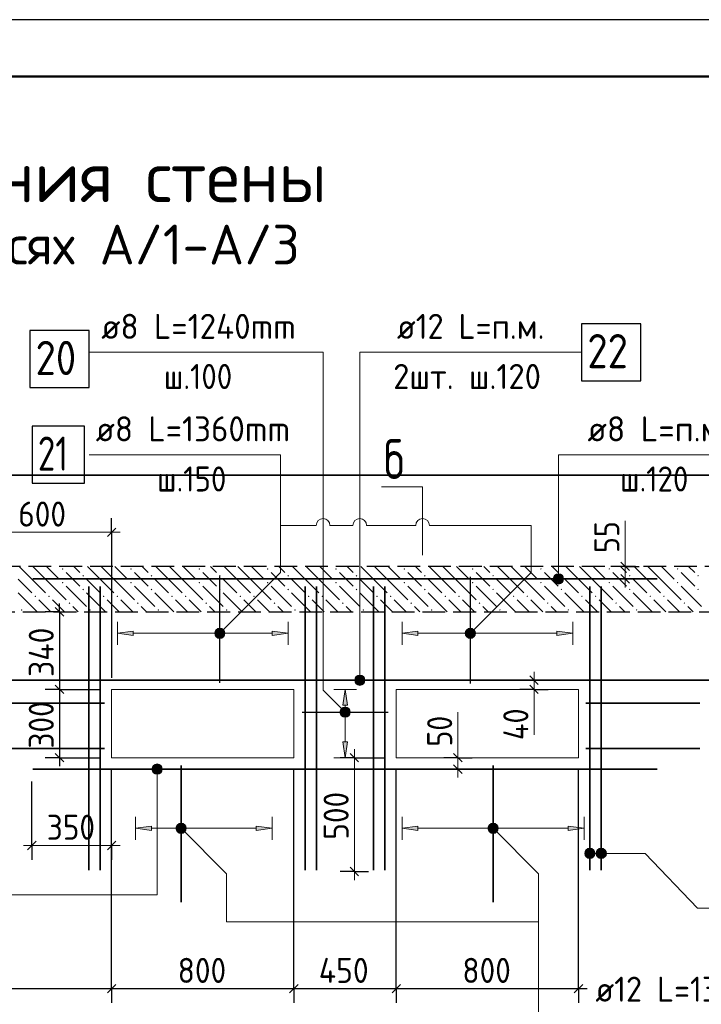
# Model space of a CAD drawing. Header units: millimetres. Extents: x 0 to 42000, y 0 to 29700.
# Tile 22 of 23: x 26374 to 32360, y 21055 to 29700. Entities that reach past the tile are written whole.
import ezdxf

# ---------------------------------------------------------------- set-up
doc = ezdxf.new("R2010")
doc.units = ezdxf.units.MM
doc.linetypes.add('______2', pattern=[270, 200, -70])
for name, color, linetype, lineweight in [('Standard', 7, 'Continuous', 25), ('ЖБ Перекрытие верхний уровень', 7, '______2', 25), ('Заголовок чертежа', 7, 'Continuous', 25), ('Позиционная метка линия выноска', 7, 'Continuous', 13), ('Сечения символ', 7, 'Continuous', 25), ('Стена обрамление Г-обр.', 7, 'Continuous', 35), ('Стена обрамление П-обр.', 7, 'Continuous', 35)]:
    doc.layers.add(name, color=color, linetype=linetype, lineweight=lineweight)
doc.layers.add('Размерная выноска', color=7, linetype='Continuous')
doc.layers.add('Стена ДОП арматура У', color=7, linetype='Continuous', lineweight=35, true_color=0x5a2814)
doc.layers.add('Стена Хомут', color=7, linetype='Continuous', lineweight=25, true_color=0x6e3c1e)
doc.styles.add('ISOCPEUR', font='txt')

msp = doc.modelspace()

# ---------------------------------------------------------------- hatches: boundary and pattern name
at = {"layer": 'ЖБ Перекрытие верхний уровень', "linetype": 'Continuous', "lineweight": 18, "transparency": 33554687}
for points in [[(26745, 24877.1), (26751.5, 24883.6), (26758, 24877.1), (26751.5, 24870.6)], [(26925, 24817.1), (26931.5, 24823.6), (26938, 24817.1), (26931.5, 24810.6)], [(27345, 24877.1), (27351.5, 24883.6), (27358, 24877.1), (27351.5, 24870.6)], [(27525, 24817.1), (27531.5, 24823.6), (27538, 24817.1), (27531.5, 24810.6)], [(27945, 24877.1), (27951.5, 24883.6), (27958, 24877.1), (27951.5, 24870.6)], [(28125, 24817.1), (28131.5, 24823.6), (28138, 24817.1), (28131.5, 24810.6)], [(28545, 24877.1), (28551.5, 24883.6), (28558, 24877.1), (28551.5, 24870.6)], [(28725, 24817.1), (28731.5, 24823.6), (28738, 24817.1), (28731.5, 24810.6)], [(29145, 24877.1), (29151.5, 24883.6), (29158, 24877.1), (29151.5, 24870.6)], [(29325, 24817.1), (29331.5, 24823.6), (29338, 24817.1), (29331.5, 24810.6)], [(29745, 24877.1), (29751.5, 24883.6), (29758, 24877.1), (29751.5, 24870.6)], [(29925, 24817.1), (29931.5, 24823.6), (29938, 24817.1), (29931.5, 24810.6)], [(30345, 24877.1), (30351.5, 24883.6), (30358, 24877.1), (30351.5, 24870.6)], [(30525, 24817.1), (30531.5, 24823.6), (30538, 24817.1), (30531.5, 24810.6)], [(30945, 24877.1), (30951.5, 24883.6), (30958, 24877.1), (30951.5, 24870.6)], [(31125, 24817.1), (31131.5, 24823.6), (31138, 24817.1), (31131.5, 24810.6)], [(31545, 24877.1), (31551.5, 24883.6), (31558, 24877.1), (31551.5, 24870.6)], [(31725, 24817.1), (31731.5, 24823.6), (31738, 24817.1), (31731.5, 24810.6)], [(32145, 24877.1), (32151.5, 24883.6), (32158, 24877.1), (32151.5, 24870.6)], [(32325, 24817.1), (32331.5, 24823.6), (32338, 24817.1), (32331.5, 24810.6)], [(26745, 24757.1), (26751.5, 24763.6), (26758, 24757.1), (26751.5, 24750.6)], [(27345, 24757.1), (27351.5, 24763.6), (27358, 24757.1), (27351.5, 24750.6)], [(27945, 24757.1), (27951.5, 24763.6), (27958, 24757.1), (27951.5, 24750.6)], [(28545, 24757.1), (28551.5, 24763.6), (28558, 24757.1), (28551.5, 24750.6)], [(29145, 24757.1), (29151.5, 24763.6), (29158, 24757.1), (29151.5, 24750.6)], [(29745, 24757.1), (29751.5, 24763.6), (29758, 24757.1), (29751.5, 24750.6)], [(30345, 24757.1), (30351.5, 24763.6), (30358, 24757.1), (30351.5, 24750.6)], [(30945, 24757.1), (30951.5, 24763.6), (30958, 24757.1), (30951.5, 24750.6)], [(31545, 24757.1), (31551.5, 24763.6), (31558, 24757.1), (31551.5, 24750.6)], [(32145, 24757.1), (32151.5, 24763.6), (32158, 24757.1), (32151.5, 24750.6)], [(26505, 24637.1), (26511.5, 24643.6), (26518, 24637.1), (26511.5, 24630.6)], [(26625, 24637.1), (26631.5, 24643.6), (26638, 24637.1), (26631.5, 24630.6)], [(26925, 24697.1), (26931.5, 24703.6), (26938, 24697.1), (26931.5, 24690.6)], [(27105, 24637.1), (27111.5, 24643.6), (27118, 24637.1), (27111.5, 24630.6)], [(27225, 24637.1), (27231.5, 24643.6), (27238, 24637.1), (27231.5, 24630.6)], [(27525, 24697.1), (27531.5, 24703.6), (27538, 24697.1), (27531.5, 24690.6)], [(27705, 24637.1), (27711.5, 24643.6), (27718, 24637.1), (27711.5, 24630.6)], [(27825, 24637.1), (27831.5, 24643.6), (27838, 24637.1), (27831.5, 24630.6)], [(28125, 24697.1), (28131.5, 24703.6), (28138, 24697.1), (28131.5, 24690.6)], [(28305, 24637.1), (28311.5, 24643.6), (28318, 24637.1), (28311.5, 24630.6)], [(28425, 24637.1), (28431.5, 24643.6), (28438, 24637.1), (28431.5, 24630.6)], [(28725, 24697.1), (28731.5, 24703.6), (28738, 24697.1), (28731.5, 24690.6)], [(28905, 24637.1), (28911.5, 24643.6), (28918, 24637.1), (28911.5, 24630.6)], [(29025, 24637.1), (29031.5, 24643.6), (29038, 24637.1), (29031.5, 24630.6)], [(29325, 24697.1), (29331.5, 24703.6), (29338, 24697.1), (29331.5, 24690.6)], [(29505, 24637.1), (29511.5, 24643.6), (29518, 24637.1), (29511.5, 24630.6)], [(29625, 24637.1), (29631.5, 24643.6), (29638, 24637.1), (29631.5, 24630.6)], [(29925, 24697.1), (29931.5, 24703.6), (29938, 24697.1), (29931.5, 24690.6)], [(30105, 24637.1), (30111.5, 24643.6), (30118, 24637.1), (30111.5, 24630.6)], [(30225, 24637.1), (30231.5, 24643.6), (30238, 24637.1), (30231.5, 24630.6)], [(30525, 24697.1), (30531.5, 24703.6), (30538, 24697.1), (30531.5, 24690.6)], [(30705, 24637.1), (30711.5, 24643.6), (30718, 24637.1), (30711.5, 24630.6)], [(30825, 24637.1), (30831.5, 24643.6), (30838, 24637.1), (30831.5, 24630.6)], [(31125, 24697.1), (31131.5, 24703.6), (31138, 24697.1), (31131.5, 24690.6)], [(31305, 24637.1), (31311.5, 24643.6), (31318, 24637.1), (31311.5, 24630.6)], [(31425, 24637.1), (31431.5, 24643.6), (31438, 24637.1), (31431.5, 24630.6)], [(31725, 24697.1), (31731.5, 24703.6), (31738, 24697.1), (31731.5, 24690.6)], [(31905, 24637.1), (31911.5, 24643.6), (31918, 24637.1), (31911.5, 24630.6)], [(32025, 24637.1), (32031.5, 24643.6), (32038, 24637.1), (32031.5, 24630.6)], [(32325, 24697.1), (32331.5, 24703.6), (32338, 24697.1), (32331.5, 24690.6)], [(26805, 24577.1), (26811.5, 24583.6), (26818, 24577.1), (26811.5, 24570.6)], [(27405, 24577.1), (27411.5, 24583.6), (27418, 24577.1), (27411.5, 24570.6)], [(28005, 24577.1), (28011.5, 24583.6), (28018, 24577.1), (28011.5, 24570.6)], [(28605, 24577.1), (28611.5, 24583.6), (28618, 24577.1), (28611.5, 24570.6)], [(29205, 24577.1), (29211.5, 24583.6), (29218, 24577.1), (29211.5, 24570.6)], [(29805, 24577.1), (29811.5, 24583.6), (29818, 24577.1), (29811.5, 24570.6)], [(30405, 24577.1), (30411.5, 24583.6), (30418, 24577.1), (30411.5, 24570.6)], [(31005, 24577.1), (31011.5, 24583.6), (31018, 24577.1), (31011.5, 24570.6)], [(31605, 24577.1), (31611.5, 24583.6), (31618, 24577.1), (31611.5, 24570.6)], [(32205, 24577.1), (32211.5, 24583.6), (32218, 24577.1), (32211.5, 24570.6)], [(26385, 24517.1), (26391.5, 24523.6), (26398, 24517.1), (26391.5, 24510.6)], [(26985, 24517.1), (26991.5, 24523.6), (26998, 24517.1), (26991.5, 24510.6)], [(27585, 24517.1), (27591.5, 24523.6), (27598, 24517.1), (27591.5, 24510.6)], [(28185, 24517.1), (28191.5, 24523.6), (28198, 24517.1), (28191.5, 24510.6)], [(28785, 24517.1), (28791.5, 24523.6), (28798, 24517.1), (28791.5, 24510.6)], [(29385, 24517.1), (29391.5, 24523.6), (29398, 24517.1), (29391.5, 24510.6)], [(29985, 24517.1), (29991.5, 24523.6), (29998, 24517.1), (29991.5, 24510.6)], [(30585, 24517.1), (30591.5, 24523.6), (30598, 24517.1), (30591.5, 24510.6)], [(31185, 24517.1), (31191.5, 24523.6), (31198, 24517.1), (31191.5, 24510.6)], [(31785, 24517.1), (31791.5, 24523.6), (31798, 24517.1), (31791.5, 24510.6)]]:
    msp.add_hatch(color=7, dxfattribs=at).paths.add_polyline_path(points, flags=16)
at = {"layer": 'Позиционная метка линия выноска', "linetype": 'Continuous', "lineweight": 13, "transparency": 33554687}
for points in [[(31143.9, 24812.5), (31066.5, 24812.5), (31060.2, 24790)], [(31143.9, 24812.5), (31060.2, 24790), (31150.2, 24790)], [(31127.7, 24828.7), (31082.7, 24828.7), (31066.5, 24812.5)], [(31127.7, 24828.7), (31066.5, 24812.5), (31143.9, 24812.5)], [(31082.7, 24828.7), (31127.7, 24828.7), (31105.2, 24835)], [(31150.2, 24790), (31060.2, 24790), (31066.5, 24767.5)], [(31150.2, 24790), (31066.5, 24767.5), (31143.9, 24767.5)], [(31143.9, 24767.5), (31066.5, 24767.5), (31082.7, 24751.3)], [(31143.9, 24767.5), (31082.7, 24751.3), (31127.7, 24751.3)], [(31127.7, 24751.3), (31082.7, 24751.3), (31105.2, 24745)], [(28163.2, 24280.2), (28099.5, 24343.8), (28088.1, 24323.4)], [(28163.2, 24280.2), (28088.1, 24323.4), (28142.8, 24268.7)], [(28142.8, 24268.7), (28088.1, 24323.4), (28088.1, 24300.5)], [(28142.8, 24268.7), (28088.1, 24300.5), (28119.9, 24268.7)], [(28119.9, 24268.7), (28088.1, 24300.5), (28099.5, 24280.2)], [(28174.6, 24300.5), (28119.9, 24355.3), (28099.5, 24343.8)], [(28174.6, 24300.5), (28099.5, 24343.8), (28163.2, 24280.2)], [(28174.6, 24323.4), (28142.8, 24355.3), (28119.9, 24355.3)], [(28174.6, 24323.4), (28119.9, 24355.3), (28174.6, 24300.5)], [(28142.8, 24355.3), (28174.6, 24323.4), (28163.2, 24343.8)], [(30363.2, 24280.2), (30299.5, 24343.8), (30288.1, 24323.4)], [(30363.2, 24280.2), (30288.1, 24323.4), (30342.8, 24268.7)], [(30342.8, 24268.7), (30288.1, 24323.4), (30288.1, 24300.5)], [(30342.8, 24268.7), (30288.1, 24300.5), (30319.9, 24268.7)], [(30319.9, 24268.7), (30288.1, 24300.5), (30299.5, 24280.2)], [(30374.6, 24300.5), (30319.9, 24355.3), (30299.5, 24343.8)], [(30374.6, 24300.5), (30299.5, 24343.8), (30363.2, 24280.2)], [(30374.6, 24323.4), (30342.8, 24355.3), (30319.9, 24355.3)], [(30374.6, 24323.4), (30319.9, 24355.3), (30374.6, 24300.5)], [(30342.8, 24355.3), (30374.6, 24323.4), (30363.2, 24343.8)], [(29399.5, 23922.5), (29322.1, 23922.5), (29315.8, 23900)], [(29399.5, 23922.5), (29315.8, 23900), (29405.8, 23900)], [(29405.8, 23900), (29315.8, 23900), (29322.1, 23877.5)], [(29383.3, 23938.7), (29338.3, 23938.7), (29322.1, 23922.5)], [(29383.3, 23938.7), (29322.1, 23922.5), (29399.5, 23922.5)], [(29405.8, 23900), (29322.1, 23877.5), (29399.5, 23877.5)], [(29399.5, 23877.5), (29322.1, 23877.5), (29338.3, 23861.3)], [(29338.3, 23938.7), (29383.3, 23938.7), (29360.8, 23945)], [(29399.5, 23877.5), (29338.3, 23861.3), (29383.3, 23861.3)], [(29383.3, 23861.3), (29338.3, 23861.3), (29360.8, 23855)], [(29188.1, 23631.5), (29219.9, 23663.3), (29199.5, 23651.8)], [(29219.9, 23663.3), (29188.1, 23631.5), (29188.1, 23608.5)], [(29219.9, 23663.3), (29188.1, 23608.5), (29242.8, 23663.3)], [(29242.8, 23663.3), (29188.1, 23608.5), (29199.5, 23588.2)], [(29242.8, 23663.3), (29199.5, 23588.2), (29263.2, 23651.8)], [(29263.2, 23651.8), (29199.5, 23588.2), (29219.9, 23576.7)], [(29263.2, 23651.8), (29219.9, 23576.7), (29274.6, 23631.5)], [(29274.6, 23631.5), (29219.9, 23576.7), (29242.8, 23576.7)], [(29274.6, 23631.5), (29242.8, 23576.7), (29274.6, 23608.5)], [(29274.6, 23608.5), (29242.8, 23576.7), (29263.2, 23588.2)], [(27535.5, 23120), (27625.5, 23120), (27619.2, 23142.5)], [(27535.5, 23120), (27619.2, 23142.5), (27541.8, 23142.5)], [(27541.8, 23097.5), (27625.5, 23120), (27535.5, 23120)], [(27541.8, 23142.5), (27619.2, 23142.5), (27603, 23158.7)], [(27541.8, 23142.5), (27603, 23158.7), (27558, 23158.7)], [(27541.8, 23097.5), (27619.2, 23097.5), (27625.5, 23120)], [(27558, 23081.3), (27619.2, 23097.5), (27541.8, 23097.5)], [(27558, 23158.7), (27603, 23158.7), (27580.5, 23165)], [(27558, 23081.3), (27603, 23081.3), (27619.2, 23097.5)], [(27603, 23081.3), (27558, 23081.3), (27580.5, 23075)], [(27759.6, 22568.2), (27802.8, 22643.3), (27748.1, 22588.5)], [(27748.1, 22588.5), (27802.8, 22643.3), (27779.9, 22643.3)], [(27748.1, 22588.5), (27779.9, 22643.3), (27748.1, 22611.5)], [(27748.1, 22611.5), (27779.9, 22643.3), (27759.6, 22631.8)], [(27759.6, 22568.2), (27823.2, 22631.8), (27802.8, 22643.3)], [(27779.9, 22556.7), (27823.2, 22631.8), (27759.6, 22568.2)], [(27779.9, 22556.7), (27834.6, 22611.5), (27823.2, 22631.8)], [(27802.8, 22556.7), (27834.6, 22611.5), (27779.9, 22556.7)], [(27802.8, 22556.7), (27834.6, 22588.5), (27834.6, 22611.5)], [(27834.6, 22588.5), (27802.8, 22556.7), (27823.2, 22568.2)], [(30499.5, 22568.2), (30542.8, 22643.3), (30488.1, 22588.5)], [(30488.1, 22588.5), (30542.8, 22643.3), (30519.9, 22643.3)], [(30488.1, 22588.5), (30519.9, 22643.3), (30488.1, 22611.5)], [(30488.1, 22611.5), (30519.9, 22643.3), (30499.5, 22631.8)], [(30499.5, 22568.2), (30563.2, 22631.8), (30542.8, 22643.3)], [(30519.9, 22556.7), (30563.2, 22631.8), (30499.5, 22568.2)], [(30519.9, 22556.7), (30574.6, 22611.5), (30563.2, 22631.8)], [(30542.8, 22556.7), (30574.6, 22611.5), (30519.9, 22556.7)], [(30542.8, 22556.7), (30574.6, 22588.5), (30574.6, 22611.5)], [(30574.6, 22588.5), (30542.8, 22556.7), (30563.2, 22568.2)], [(31342.7, 22357.5), (31342.7, 22402.5), (31336.4, 22380)], [(31358.9, 22341.3), (31358.9, 22418.7), (31342.7, 22402.5)], [(31358.9, 22341.3), (31342.7, 22402.5), (31342.7, 22357.5)], [(31381.4, 22335), (31381.4, 22425), (31358.9, 22418.7)], [(31381.4, 22335), (31358.9, 22418.7), (31358.9, 22341.3)], [(31403.9, 22341.3), (31403.9, 22418.7), (31381.4, 22425)], [(31403.9, 22341.3), (31381.4, 22425), (31381.4, 22335)], [(31420.1, 22357.5), (31420.1, 22402.5), (31403.9, 22418.7)], [(31420.1, 22357.5), (31403.9, 22418.7), (31403.9, 22341.3)], [(31420.1, 22402.5), (31420.1, 22357.5), (31426.4, 22380)], [(31442.7, 22357.5), (31442.7, 22402.5), (31436.4, 22380)], [(31458.9, 22341.3), (31458.9, 22418.7), (31442.7, 22402.5)], [(31458.9, 22341.3), (31442.7, 22402.5), (31442.7, 22357.5)], [(31481.4, 22335), (31481.4, 22425), (31458.9, 22418.7)], [(31481.4, 22335), (31458.9, 22418.7), (31458.9, 22341.3)], [(31503.9, 22341.3), (31503.9, 22418.7), (31481.4, 22425)], [(31503.9, 22341.3), (31481.4, 22425), (31481.4, 22335)], [(31520.1, 22357.5), (31520.1, 22402.5), (31503.9, 22418.7)], [(31520.1, 22357.5), (31503.9, 22418.7), (31503.9, 22341.3)], [(31520.1, 22402.5), (31520.1, 22357.5), (31526.4, 22380)]]:
    msp.add_hatch(color=7, dxfattribs=at).paths.add_polyline_path(points)
at = {"layer": 'Стена обрамление П-обр.', "linetype": 'Continuous', "lineweight": 13, "transparency": 33554687}
for points in [[(27531.4, 22580), (27391.4, 22600), (27531.4, 22620)], [(29871.4, 22580), (29731.4, 22600), (29871.4, 22620)]]:
    msp.add_hatch(color=7, dxfattribs=at).paths.add_polyline_path(points, flags=16)
for points in [[(28451.4, 22580), (28591.4, 22600), (28451.4, 22620)], [(31191.4, 22580), (31331.4, 22600), (31191.4, 22620)]]:
    msp.add_hatch(color=7, dxfattribs=at).paths.add_polyline_path(points)
at = {"layer": 'Стена Хомут', "linetype": 'Continuous', "lineweight": 13, "transparency": 33554687}
for points in [[(27371.4, 24292), (27231.4, 24312), (27371.4, 24332)], [(29871.4, 24292), (29731.4, 24312), (29871.4, 24332)], [(29251.4, 23360), (29231.4, 23220), (29211.4, 23360)]]:
    msp.add_hatch(color=7, dxfattribs=at).paths.add_polyline_path(points, flags=16)
for points in [[(28591.4, 24292), (28731.4, 24312), (28591.4, 24332)], [(31091.4, 24292), (31231.4, 24312), (31091.4, 24332)], [(29251.4, 23680), (29231.4, 23820), (29211.4, 23680)]]:
    msp.add_hatch(color=7, dxfattribs=at).paths.add_polyline_path(points)

# ---------------------------------------------------------------- linework, layer by layer
at = {"layer": 'Standard', "color": 7, "linetype": 'Continuous', "lineweight": -3, "transparency": 33554687}
for p, q in [((27181.4, 25199.2), (27181.4, 25324.2)), ((27181.4, 25199.2), (27181.4, 25074.2)), ((27181.4, 25199.2), (27181.4, 23920)), ((31690.2, 24900), (31565.2, 24900)), ((31690.2, 24900), (31815.2, 24900)), ((31690.2, 24900), (31690.2, 24900)), ((31690.2, 24790), (31565.2, 24790)), ((31690.2, 24790), (31815.2, 24790)), ((31690.2, 24790), (31690.2, 24790)), ((26723.4, 24500), (26723.4, 24575)), ((26723.4, 24500), (26598.4, 24500)), ((26723.4, 24500), (26848.4, 24500)), ((26723.4, 24500), (26723.4, 24500)), ((30890.9, 23900), (30765.9, 23900)), ((30890.9, 23900), (31015.9, 23900)), ((30890.9, 23900), (30890.9, 23900)), ((26723.4, 23820), (26598.4, 23820)), ((26723.4, 23820), (26848.4, 23820)), ((26723.4, 23820), (27081.4, 23820)), ((26723.4, 23820), (26723.4, 23220)), ((30890.9, 23820), (30765.9, 23820)), ((30890.9, 23820), (31015.9, 23820)), ((30890.9, 23820), (30890.9, 23820)), ((26723.4, 23220), (26598.4, 23220)), ((26723.4, 23220), (26848.4, 23220)), ((26723.4, 23220), (27081.4, 23220)), ((26723.4, 23220), (26723.4, 23145)), ((29312.8, 23220), (29187.8, 23220)), ((29312.8, 23220), (29437.8, 23220)), ((29312.8, 23220), (29581.4, 23220)), ((30222.2, 23220), (30097.2, 23220)), ((30222.2, 23220), (30347.2, 23220)), ((30222.2, 23220), (30222.2, 23220)), ((30222.2, 23120), (30097.2, 23120)), ((30222.2, 23120), (30347.2, 23120)), ((30222.2, 23120), (30222.2, 23120)), ((31281.4, 21192.3), (31281.4, 23120)), ((26481.4, 22449.2), (26481.4, 23012)), ((26481.4, 22449.2), (26481.4, 22574.2)), ((27181.4, 22449.2), (27181.4, 22574.2)), ((26481.4, 22449.2), (26481.4, 22324.2)), ((27181.4, 22449.2), (27181.4, 22324.2)), ((29312.8, 22220), (29187.8, 22220)), ((29312.8, 22220), (29437.8, 22220)), ((29312.8, 22220), (29369.4, 22220)), ((27181.4, 21192.3), (27181.4, 21317.3)), ((28781.4, 21192.3), (28781.4, 21317.3)), ((29681.4, 21192.3), (29681.4, 21317.3)), ((31281.4, 21192.3), (31281.4, 21317.3)), ((23431.4, 21192.3), (27181.4, 21192.3)), ((27181.4, 21192.3), (27181.4, 21067.3)), ((27181.4, 21192.3), (28781.4, 21192.3)), ((28781.4, 21192.3), (28781.4, 21067.3)), ((28781.4, 21192.3), (29681.4, 21192.3)), ((29681.4, 21192.3), (29681.4, 21067.3)), ((29681.4, 21192.3), (31281.4, 21192.3)), ((31281.4, 21192.3), (31281.4, 21067.3)), ((31281.4, 21192.3), (31356.4, 21192.3))]:
    msp.add_line(p, q, dxfattribs=at)
at = {"layer": 'Standard', "color": 7, "linetype": 'Continuous', "lineweight": 13, "transparency": 33554687}
for p, q in [((27181.4, 25199.2), (25981.4, 25199.2)), ((27181.4, 25199.2), (27256.4, 25199.2)), ((31690.2, 24900), (31690.2, 24975)), ((31690.2, 24790), (31690.2, 24900)), ((31690.2, 24790), (31690.2, 24715)), ((30890.9, 23900), (30890.9, 23975)), ((30890.9, 23900), (30890.9, 23820)), ((30890.9, 23820), (30890.9, 23745)), ((29312.8, 23220), (29312.8, 23295)), ((30222.2, 23220), (30222.2, 23295)), ((30222.2, 23120), (30222.2, 23220)), ((30222.2, 23120), (30222.2, 23045)), ((26481.4, 22449.2), (26406.4, 22449.2)), ((26481.4, 22449.2), (27181.4, 22449.2)), ((27181.4, 22449.2), (27256.4, 22449.2)), ((29312.8, 22220), (29312.8, 22145))]:
    msp.add_line(p, q, dxfattribs=at)
at = {"layer": 'Standard', "color": 7, "linetype": 'Continuous', "lineweight": 25, "transparency": 33554687}
for p, q in [((27218.9, 25236.7), (27143.9, 25161.7)), ((31727.7, 24862.5), (31652.7, 24937.5)), ((31727.7, 24752.5), (31652.7, 24827.5)), ((26685.9, 24537.5), (26760.9, 24462.5)), ((30853.4, 23937.5), (30928.4, 23862.5)), ((26685.9, 23857.5), (26760.9, 23782.5)), ((30853.4, 23857.5), (30928.4, 23782.5)), ((26685.9, 23257.5), (26760.9, 23182.5)), ((29275.3, 23257.5), (29350.3, 23182.5)), ((30259.7, 23182.5), (30184.7, 23257.5)), ((30259.7, 23082.5), (30184.7, 23157.5)), ((26443.9, 22411.7), (26518.9, 22486.7)), ((27143.9, 22411.7), (27218.9, 22486.7)), ((29275.3, 22257.5), (29350.3, 22182.5)), ((27143.9, 21154.8), (27218.9, 21229.8)), ((28743.9, 21154.8), (28818.9, 21229.8)), ((29643.9, 21154.8), (29718.9, 21229.8)), ((31243.9, 21154.8), (31318.9, 21229.8))]:
    msp.add_line(p, q, dxfattribs=at)
at = {"layer": 'Standard', "color": 7, "linetype": 'Continuous', "lineweight": 18, "transparency": 33554687}
for p, q in [((27181.4, 23820), (27181.4, 23220)), ((28781.4, 23820), (27181.4, 23820)), ((28781.4, 23220), (28781.4, 23820)), ((29681.4, 23820), (29681.4, 23220)), ((31281.4, 23820), (29681.4, 23820)), ((31281.4, 23220), (31281.4, 23820)), ((28781.4, 23220), (27181.4, 23220)), ((31281.4, 23220), (29681.4, 23220))]:
    msp.add_line(p, q, dxfattribs=at)
at = {"layer": 'Standard', "color": 7, "linetype": 'Continuous', "lineweight": 25, "transparency": 33554687}
msp.add_lwpolyline([(0, 0), (42000, 0), (42000, 29700), (0, 29700), (0, 0)], close=True, dxfattribs=at)
at = {"layer": 'Standard', "color": 7, "linetype": 'Continuous', "lineweight": 50, "transparency": 33554687}
msp.add_lwpolyline([(2000, 29200), (41500, 29200), (41500, 500), (2000, 500), (2000, 29200)], close=True, dxfattribs=at)
at = {"layer": 'Standard', "color": 7, "linetype": 'Continuous', "lineweight": 13, "transparency": 33554687}
for points in [[(41500, 29200), (21180, 29200), (21180, 6000), (41500, 6000), (41500, 29200)], [(29312.8, 23220), (29312.8, 22411.7), (29312.8, 22411.7), (29312.8, 22220)]]:
    msp.add_lwpolyline(points, dxfattribs=at)
at = {"layer": 'Standard', "color": 254, "linetype": 'Continuous', "lineweight": 35, "true_color": 0xc4c4ff, "transparency": 33554687}
msp.add_lwpolyline([(21529.5, 17620), (38731.4, 17620), (38731.4, 25700), (21529.5, 25700), (21529.5, 17620)], dxfattribs=at)
at = {"layer": 'Standard', "color": 7, "linetype": 'Continuous', "lineweight": -3, "transparency": 33554687}
for points in [[(26723.4, 24500), (26723.4, 23833.2), (26723.4, 23833.2), (26723.4, 23820)], [(27181.4, 21192.3), (27181.4, 21209.3), (27181.4, 21209.3), (27181.4, 21209.3), (27181.4, 21209.3), (27181.4, 21209.3), (27181.4, 21209.3), (27181.4, 23120)], [(27181.4, 22449.2), (27181.4, 22738.3), (27181.4, 22738.3), (27181.4, 23112)], [(28781.4, 21192.3), (28781.4, 21209.3), (28781.4, 21209.3), (28781.4, 21209.3), (28781.4, 21209.3), (28781.4, 23120)], [(29681.4, 21192.3), (29681.4, 21209.3), (29681.4, 21209.3), (29681.4, 23120)]]:
    msp.add_lwpolyline(points, dxfattribs=at)
at = {"layer": 'ЖБ Перекрытие верхний уровень', "color": 7, "linetype": '______2', "lineweight": 25, "transparency": 33554687}
for p, q in [((38531.4, 24900), (22931.4, 24900)), ((23431.4, 24500), (38531.4, 24500))]:
    msp.add_line(p, q, dxfattribs=at)
at = {"layer": 'ЖБ Перекрытие верхний уровень', "color": 9, "linetype": 'Continuous', "lineweight": 18, "true_color": 0xc7c7c7, "transparency": 33554687}
for p, q in [((26481.5, 24787.2), (26368.7, 24900)), ((26488.7, 24900), (26601.5, 24787.2)), ((26608.7, 24900), (26721.5, 24787.2)), ((26848.7, 24900), (26901.5, 24847.1)), ((27081.5, 24787.2), (26968.7, 24900)), ((27088.7, 24900), (27201.5, 24787.2)), ((27208.7, 24900), (27321.5, 24787.2)), ((27448.7, 24900), (27501.5, 24847.1)), ((27681.5, 24787.2), (27568.7, 24900)), ((27688.7, 24900), (27801.5, 24787.2)), ((27808.7, 24900), (27921.5, 24787.2)), ((28048.7, 24900), (28101.5, 24847.1)), ((28281.5, 24787.2), (28168.7, 24900)), ((28288.7, 24900), (28401.5, 24787.2)), ((28408.7, 24900), (28521.5, 24787.2)), ((28648.7, 24900), (28701.5, 24847.1)), ((28881.5, 24787.2), (28768.7, 24900)), ((28888.7, 24900), (29001.5, 24787.2)), ((29008.7, 24900), (29121.5, 24787.2)), ((29248.7, 24900), (29301.5, 24847.1)), ((29481.5, 24787.2), (29368.7, 24900)), ((29488.7, 24900), (29601.5, 24787.2)), ((29608.7, 24900), (29721.5, 24787.2)), ((29848.7, 24900), (29901.5, 24847.1)), ((30081.5, 24787.2), (29968.7, 24900)), ((30088.7, 24900), (30201.5, 24787.2)), ((30208.7, 24900), (30321.5, 24787.2)), ((30448.7, 24900), (30501.5, 24847.1)), ((30681.5, 24787.2), (30568.7, 24900)), ((30688.7, 24900), (30801.5, 24787.2)), ((30808.7, 24900), (30921.5, 24787.2)), ((31048.7, 24900), (31101.5, 24847.1)), ((31281.5, 24787.2), (31168.7, 24900)), ((31288.7, 24900), (31401.5, 24787.2)), ((31408.7, 24900), (31521.5, 24787.2)), ((31648.7, 24900), (31701.5, 24847.1)), ((31881.5, 24787.2), (31768.7, 24900)), ((31888.7, 24900), (32001.5, 24787.2)), ((32008.7, 24900), (32121.5, 24787.2)), ((32248.7, 24900), (32301.5, 24847.1)), ((26841.5, 24787.2), (26781.5, 24847.1)), ((27441.5, 24787.2), (27381.5, 24847.1)), ((28041.5, 24787.2), (27981.5, 24847.1)), ((28641.5, 24787.2), (28581.5, 24847.1)), ((29241.5, 24787.2), (29181.5, 24847.1)), ((29841.5, 24787.2), (29781.5, 24847.1)), ((30441.5, 24787.2), (30381.5, 24847.1)), ((31041.5, 24787.2), (30981.5, 24847.1)), ((31641.5, 24787.2), (31581.5, 24847.1)), ((32241.5, 24787.2), (32181.5, 24847.1)), ((26361.5, 24787.2), (26481.5, 24667.2)), ((26481.5, 24787.2), (26601.5, 24667.2)), ((26601.5, 24787.2), (26781.5, 24607.1)), ((26781.5, 24727.1), (26961.5, 24547.1)), ((26901.5, 24727.1), (26841.5, 24787.2)), ((26961.5, 24787.2), (27081.5, 24667.2)), ((27081.5, 24787.2), (27201.5, 24667.2)), ((27201.5, 24787.2), (27381.5, 24607.1)), ((27381.5, 24727.1), (27561.5, 24547.1)), ((27501.5, 24727.1), (27441.5, 24787.2)), ((27561.5, 24787.2), (27681.5, 24667.2)), ((27681.5, 24787.2), (27801.5, 24667.2)), ((27801.5, 24787.2), (27981.5, 24607.1)), ((27981.5, 24727.1), (28161.5, 24547.1)), ((28101.5, 24727.1), (28041.5, 24787.2)), ((28161.5, 24787.2), (28281.5, 24667.2)), ((28281.5, 24787.2), (28401.5, 24667.2)), ((28401.5, 24787.2), (28581.5, 24607.1)), ((28581.5, 24727.1), (28761.5, 24547.1)), ((28701.5, 24727.1), (28641.5, 24787.2)), ((28761.5, 24787.2), (28881.5, 24667.2)), ((28881.5, 24787.2), (29001.5, 24667.2)), ((29001.5, 24787.2), (29181.5, 24607.1)), ((29181.5, 24727.1), (29361.5, 24547.1)), ((29301.5, 24727.1), (29241.5, 24787.2)), ((29361.5, 24787.2), (29481.5, 24667.2)), ((29481.5, 24787.2), (29601.5, 24667.2)), ((29601.5, 24787.2), (29781.5, 24607.1)), ((29781.5, 24727.1), (29961.5, 24547.1)), ((29901.5, 24727.1), (29841.5, 24787.2)), ((29961.5, 24787.2), (30081.5, 24667.2)), ((30081.5, 24787.2), (30201.5, 24667.2)), ((30201.5, 24787.2), (30381.5, 24607.1)), ((30381.5, 24727.1), (30561.5, 24547.1)), ((30501.5, 24727.1), (30441.5, 24787.2)), ((30561.5, 24787.2), (30681.5, 24667.2)), ((30681.5, 24787.2), (30801.5, 24667.2)), ((30801.5, 24787.2), (30981.5, 24607.1)), ((30981.5, 24727.1), (31161.5, 24547.1)), ((31101.5, 24727.1), (31041.5, 24787.2)), ((31161.5, 24787.2), (31281.5, 24667.2)), ((31281.5, 24787.2), (31401.5, 24667.2)), ((31401.5, 24787.2), (31581.5, 24607.1)), ((31581.5, 24727.1), (31761.5, 24547.1)), ((31701.5, 24727.1), (31641.5, 24787.2)), ((31761.5, 24787.2), (31881.5, 24667.2)), ((31881.5, 24787.2), (32001.5, 24667.2)), ((32001.5, 24787.2), (32181.5, 24607.1)), ((32181.5, 24727.1), (32361.5, 24547.1)), ((32301.5, 24727.1), (32241.5, 24787.2)), ((26361.5, 24667.2), (26528.7, 24500)), ((26961.5, 24667.2), (27128.7, 24500)), ((27561.5, 24667.2), (27728.7, 24500)), ((28161.5, 24667.2), (28328.7, 24500)), ((28761.5, 24667.2), (28928.7, 24500)), ((29361.5, 24667.2), (29528.7, 24500)), ((29961.5, 24667.2), (30128.7, 24500)), ((30561.5, 24667.2), (30728.7, 24500)), ((31161.5, 24667.2), (31328.7, 24500)), ((31761.5, 24667.2), (31928.7, 24500)), ((26601.5, 24547.1), (26541.5, 24607.1)), ((26661.5, 24607.1), (26768.7, 24500)), ((27201.5, 24547.1), (27141.5, 24607.1)), ((27261.5, 24607.1), (27368.7, 24500)), ((27801.5, 24547.1), (27741.5, 24607.1)), ((27861.5, 24607.1), (27968.7, 24500)), ((28401.5, 24547.1), (28341.5, 24607.1)), ((28461.5, 24607.1), (28568.7, 24500)), ((29001.5, 24547.1), (28941.5, 24607.1)), ((29061.5, 24607.1), (29168.7, 24500)), ((29601.5, 24547.1), (29541.5, 24607.1)), ((29661.5, 24607.1), (29768.7, 24500)), ((30201.5, 24547.1), (30141.5, 24607.1)), ((30261.5, 24607.1), (30368.7, 24500)), ((30801.5, 24547.1), (30741.5, 24607.1)), ((30861.5, 24607.1), (30968.7, 24500)), ((31401.5, 24547.1), (31341.5, 24607.1)), ((31461.5, 24607.1), (31568.7, 24500)), ((32001.5, 24547.1), (31941.5, 24607.1)), ((32061.5, 24607.1), (32168.7, 24500)), ((26648.7, 24500), (26601.5, 24547.1)), ((26841.5, 24547.1), (26888.7, 24500)), ((27248.7, 24500), (27201.5, 24547.1)), ((27441.5, 24547.1), (27488.7, 24500)), ((27848.7, 24500), (27801.5, 24547.1)), ((28041.5, 24547.1), (28088.7, 24500)), ((28448.7, 24500), (28401.5, 24547.1)), ((28641.5, 24547.1), (28688.7, 24500)), ((29048.7, 24500), (29001.5, 24547.1)), ((29241.5, 24547.1), (29288.7, 24500)), ((29648.7, 24500), (29601.5, 24547.1)), ((29841.5, 24547.1), (29888.7, 24500)), ((30248.7, 24500), (30201.5, 24547.1)), ((30441.5, 24547.1), (30488.7, 24500)), ((30848.7, 24500), (30801.5, 24547.1)), ((31041.5, 24547.1), (31088.7, 24500)), ((31448.7, 24500), (31401.5, 24547.1)), ((31641.5, 24547.1), (31688.7, 24500)), ((32048.7, 24500), (32001.5, 24547.1)), ((32241.5, 24547.1), (32288.7, 24500))]:
    msp.add_line(p, q, dxfattribs=at)
at = {"layer": 'Позиционная метка линия выноска', "color": 7, "linetype": 'Continuous', "lineweight": 13, "transparency": 33554687}
for p, q in [((28665.2, 25260), (28978.9, 25260)), ((29098.9, 25260), (29300.8, 25260)), ((29420.8, 25260), (29851.8, 25260)), ((31105.2, 24835), (31105.2, 24835)), ((31060.2, 24790), (31060.2, 24790)), ((31105.2, 24745), (31105.2, 24745)), ((31150.2, 24790), (31150.2, 24790)), ((28099.5, 24343.8), (28099.5, 24343.8)), ((28163.2, 24343.8), (28163.2, 24343.8)), ((30299.5, 24343.8), (30299.5, 24343.8)), ((30363.2, 24343.8), (30363.2, 24343.8)), ((28099.5, 24280.2), (28099.5, 24280.2)), ((28163.2, 24280.2), (28163.2, 24280.2)), ((30299.5, 24280.2), (30299.5, 24280.2)), ((30363.2, 24280.2), (30363.2, 24280.2)), ((29315.8, 23900), (29315.8, 23900)), ((29360.8, 23945), (29360.8, 23945)), ((29405.8, 23900), (29405.8, 23900)), ((29360.8, 23855), (29360.8, 23855)), ((29199.5, 23651.8), (29199.5, 23651.8)), ((29263.2, 23651.8), (29263.2, 23651.8)), ((29199.5, 23588.2), (29199.5, 23588.2)), ((29263.2, 23588.2), (29263.2, 23588.2)), ((27535.5, 23120), (27535.5, 23120)), ((27580.5, 23165), (27580.5, 23165)), ((27625.5, 23120), (27625.5, 23120)), ((27580.5, 23075), (27580.5, 23075)), ((27759.6, 22631.8), (27759.6, 22631.8)), ((27759.6, 22568.2), (27759.6, 22568.2)), ((27823.2, 22631.8), (27823.2, 22631.8)), ((27823.2, 22568.2), (27823.2, 22568.2)), ((30499.5, 22631.8), (30499.5, 22631.8)), ((30499.5, 22568.2), (30499.5, 22568.2)), ((30563.2, 22631.8), (30563.2, 22631.8)), ((30563.2, 22568.2), (30563.2, 22568.2)), ((31381.4, 22425), (31381.4, 22425)), ((31481.4, 22425), (31481.4, 22425)), ((31336.4, 22380), (31336.4, 22380)), ((31381.4, 22335), (31381.4, 22335)), ((31426.4, 22380), (31426.4, 22380)), ((31436.4, 22380), (31436.4, 22380)), ((31721.4, 22380), (31481.4, 22380)), ((31481.4, 22335), (31481.4, 22335)), ((31526.4, 22380), (31526.4, 22380))]:
    msp.add_line(p, q, dxfattribs=at)
for points in [[(26983.2, 26780), (29038.9, 26780), (29038.9, 23812.4), (29231.4, 23620)], [(31308.8, 26780), (29360.8, 26780), (29360.8, 23900)], [(26985.2, 25880), (28665.2, 25880), (28665.2, 24845.8), (28131.4, 24312)], [(32805.2, 25880), (31105.2, 25880), (31105.2, 24790)], [(29551.8, 25598.9), (29911.8, 25598.9), (29911.8, 24998.9)], [(29971.8, 25260), (30865.2, 25260), (30865.2, 24845.8), (30331.4, 24312)], [(24820.5, 22014.7), (27580.5, 22014.7), (27580.5, 23120)], [(30931.4, 21780), (28191.4, 21780), (28191.4, 22200), (27791.4, 22600)], [(33545.4, 20960), (30931.4, 20960), (30931.4, 22200), (30531.4, 22600)], [(34025.4, 21900), (32325.4, 21900), (31865.4, 22380), (31381.4, 22380)]]:
    msp.add_lwpolyline(points, dxfattribs=at)
for centre in [(31105.2, 24790), (28131.4, 24312), (30331.4, 24312), (29360.8, 23900), (29231.4, 23620), (27580.5, 23120), (27791.4, 22600), (30531.4, 22600), (31381.4, 22380), (31481.4, 22380)]:
    msp.add_circle(centre, 45, dxfattribs=at)
for centre in [(29038.9, 25260), (29360.8, 25260), (29911.8, 25260)]:
    msp.add_arc(centre, 60, 0, 180, dxfattribs=at)
at = {"layer": 'Размерная выноска', "color": 7, "linetype": 'Continuous', "lineweight": 13, "transparency": 33554687}
for p, q in [((31690.2, 24900), (31690.2, 25300)), ((30890.9, 23420), (30890.9, 23820)), ((30222.2, 23220), (30222.2, 23620))]:
    msp.add_line(p, q, dxfattribs=at)
at = {"layer": 'Стена ДОП арматура У', "color": 19, "linetype": 'Continuous', "lineweight": 35, "true_color": 0x5a2814, "transparency": 33554687}
msp.add_line((35369.4, 23900), (25993.4, 23900), dxfattribs=at)
msp.add_line((35369.4, 23900), (25993.4, 23900), dxfattribs=at)
at = {"layer": 'Стена ДОП арматура У', "color": 7, "linetype": 'Continuous', "lineweight": 25, "transparency": 33554687}
msp.add_lwpolyline([(31308.8, 26530), (31828.8, 26530), (31828.8, 27030), (31308.8, 27030), (31308.8, 26530)], dxfattribs=at)
at = {"layer": 'Стена обрамление Г-обр.', "color": 7, "linetype": 'Continuous', "lineweight": 35, "transparency": 33554687}
for p, q in [((31973.4, 24790), (26489.4, 24790)), ((31973.4, 24790), (26489.4, 24790)), ((26981.4, 22232), (26981.4, 24722)), ((26981.4, 22232), (26981.4, 24722)), ((27081.4, 22232), (27081.4, 24722)), ((27081.4, 22232), (27081.4, 24722)), ((28881.4, 22232), (28881.4, 24722)), ((28881.4, 22232), (28881.4, 24722)), ((28981.4, 22232), (28981.4, 24722)), ((28981.4, 22232), (28981.4, 24722)), ((29481.4, 22232), (29481.4, 24722)), ((29481.4, 22232), (29481.4, 24722)), ((29581.4, 22232), (29581.4, 24722)), ((29581.4, 22232), (29581.4, 24722)), ((31381.4, 22232), (31381.4, 24722)), ((31381.4, 22232), (31381.4, 24722)), ((31481.4, 22232), (31481.4, 24722)), ((31481.4, 22232), (31481.4, 24722)), ((31973.4, 23120), (26489.4, 23120)), ((31973.4, 23120), (26489.4, 23120))]:
    msp.add_line(p, q, dxfattribs=at)
at = {"layer": 'Стена обрамление П-обр.', "color": 7, "linetype": 'Continuous', "lineweight": 35, "transparency": 33554687}
for p, q in [((27117.4, 23700), (26117.4, 23700)), ((31345.4, 23700), (32345.4, 23700)), ((27117.4, 23300), (26117.4, 23300)), ((31345.4, 23300), (32345.4, 23300)), ((27791.4, 23152), (27791.4, 21952)), ((30531.4, 23152), (30531.4, 21952))]:
    msp.add_line(p, q, dxfattribs=at)
at = {"layer": 'Стена обрамление П-обр.', "color": 251, "linetype": 'Continuous', "lineweight": 13, "true_color": 0x494949, "transparency": 33554687}
for p, q in [((27391.4, 22600), (27391.4, 22700)), ((28591.4, 22600), (28591.4, 22700)), ((29731.4, 22600), (29731.4, 22700)), ((31331.4, 22600), (31331.4, 22700)), ((27391.4, 22600), (27531.4, 22620)), ((27531.4, 22580), (27391.4, 22600)), ((27391.4, 22600), (27391.4, 22500)), ((27391.4, 22600), (27391.4, 22600)), ((27531.4, 22620), (27531.4, 22580)), ((27531.4, 22600), (28451.4, 22600)), ((28591.4, 22600), (28451.4, 22620)), ((28451.4, 22620), (28451.4, 22580)), ((28451.4, 22580), (28591.4, 22600)), ((28591.4, 22600), (28591.4, 22500)), ((28591.4, 22600), (28591.4, 22600)), ((29731.4, 22600), (29871.4, 22620)), ((29871.4, 22580), (29731.4, 22600)), ((29731.4, 22600), (29731.4, 22500)), ((29731.4, 22600), (29731.4, 22600)), ((29871.4, 22620), (29871.4, 22580)), ((29871.4, 22600), (31191.4, 22600)), ((31331.4, 22600), (31191.4, 22620)), ((31191.4, 22620), (31191.4, 22580)), ((31191.4, 22580), (31331.4, 22600)), ((31331.4, 22600), (31331.4, 22500)), ((31331.4, 22600), (31331.4, 22600))]:
    msp.add_line(p, q, dxfattribs=at)
at = {"layer": 'Стена Хомут', "color": 36, "linetype": 'Continuous', "lineweight": 25, "true_color": 0x6e3c1e, "transparency": 33554687}
for p, q in [((28131.4, 23876), (28131.4, 24812)), ((30331.4, 23872), (30331.4, 24808)), ((28853.4, 23620), (29609.4, 23620))]:
    msp.add_line(p, q, dxfattribs=at)
at = {"layer": 'Стена Хомут', "color": 251, "linetype": 'Continuous', "lineweight": 13, "true_color": 0x494949, "transparency": 33554687}
for p, q in [((27231.4, 24312), (27231.4, 24412)), ((28731.4, 24312), (28731.4, 24412)), ((29731.4, 24312), (29731.4, 24412)), ((31231.4, 24312), (31231.4, 24412)), ((27231.4, 24312), (27371.4, 24332)), ((27371.4, 24292), (27231.4, 24312)), ((27231.4, 24312), (27231.4, 24212)), ((27231.4, 24312), (27231.4, 24312)), ((27371.4, 24332), (27371.4, 24292)), ((27371.4, 24312), (28591.4, 24312)), ((28731.4, 24312), (28591.4, 24332)), ((28591.4, 24332), (28591.4, 24292)), ((28591.4, 24292), (28731.4, 24312)), ((28731.4, 24312), (28731.4, 24212)), ((28731.4, 24312), (28731.4, 24312)), ((29731.4, 24312), (29871.4, 24332)), ((29871.4, 24292), (29731.4, 24312)), ((29731.4, 24312), (29731.4, 24212)), ((29731.4, 24312), (29731.4, 24312)), ((29871.4, 24332), (29871.4, 24292)), ((29871.4, 24312), (31091.4, 24312)), ((31231.4, 24312), (31091.4, 24332)), ((31091.4, 24332), (31091.4, 24292)), ((31091.4, 24292), (31231.4, 24312)), ((31231.4, 24312), (31231.4, 24212)), ((31231.4, 24312), (31231.4, 24312)), ((29231.4, 23820), (29131.4, 23820)), ((29231.4, 23820), (29211.4, 23680)), ((29251.4, 23680), (29231.4, 23820)), ((29231.4, 23820), (29331.4, 23820)), ((29231.4, 23820), (29231.4, 23820)), ((29211.4, 23680), (29251.4, 23680)), ((29231.4, 23360), (29231.4, 23680)), ((29231.4, 23220), (29211.4, 23360)), ((29211.4, 23360), (29251.4, 23360)), ((29251.4, 23360), (29231.4, 23220)), ((29231.4, 23220), (29131.4, 23220)), ((29231.4, 23220), (29331.4, 23220)), ((29231.4, 23220), (29231.4, 23220))]:
    msp.add_line(p, q, dxfattribs=at)
at = {"layer": 'Стена Хомут', "color": 7, "linetype": 'Continuous', "lineweight": 25, "transparency": 33554687}
for points in [[(26463.2, 26470), (26983.2, 26470), (26983.2, 26970), (26463.2, 26970), (26463.2, 26470)], [(26483.2, 25630), (26943.2, 25630), (26943.2, 26130), (26483.2, 26130), (26483.2, 25630)]]:
    msp.add_lwpolyline(points, dxfattribs=at)

# ---------------------------------------------------------------- texts
at = {"layer": 'Standard', "color": 7, "linetype": 'Continuous', "lineweight": 25, "transparency": 33554687, "char_height": 220, "attachment_point": 7, "style": 'ISOCPEUR'}
for s, insert, width in [('\\W0.91;600', (26361.4, 25249.2), 561.981), ('\\W0.91;350', (26611.4, 22499.2), 561.988), ('\\W0.91;800', (27761.4, 21242.3), 561.981), ('\\W0.92;450', (29000.4, 21242.3), 584.438), ('\\W0.91;800', (30261.4, 21242.3), 561.981)]:
    msp.add_mtext(s, dxfattribs=dict(at, insert=insert, width=width))
for s, insert, width, rotation in [('\\W0.87;55', (31640.2, 25017.5), 403.924, 89.99983), ('\\W0.92;340', (26673.4, 23929), 584.438, 90), ('\\W0.91;300', (26673.4, 23300), 561.988, 90), ('\\W0.88;40', (30840.9, 23374.5), 426.789, 90.00025), ('\\W0.87;50', (30172.2, 23317.5), 403.924, 89.9998), ('\\W0.91;500', (29262.8, 22500), 561.988, 90)]:
    msp.add_mtext(s, dxfattribs=dict(at, insert=insert, width=width, rotation=rotation))
at = {"layer": 'Заголовок чертежа', "color": 7, "linetype": 'Continuous', "lineweight": 50, "transparency": 33554687, "attachment_point": 7, "style": 'ISOCPEUR'}
for s, insert, char_height, width in [('\\W0.99;Схема армирования стены ', (21688, 27975), 450, 7958.297), ('\\W0.98;между осями 4-5 в осях А/1-А/3', (21688, 27455.2), 350, 7518.406)]:
    msp.add_mtext(s, dxfattribs=dict(at, insert=insert, char_height=char_height, width=width))
at = {"layer": 'Сечения символ', "color": 7, "linetype": 'Continuous', "lineweight": 35, "transparency": 33554687, "insert": (29572.5, 25667.2), "char_height": 350, "width": 380.8, "attachment_point": 7, "style": 'ISOCPEUR'}
msp.add_mtext('\\W0.78;б', dxfattribs=at)
at = {"layer": 'Стена ДОП арматура У', "color": 7, "linetype": 'Continuous', "lineweight": 13, "transparency": 33554687, "attachment_point": 7, "style": 'ISOCPEUR'}
for s, insert, char_height, width in [('\\W0.94;ø12 L=п.м. ', (29686.8, 26897.3), 220, 1599.141), ('\\W0.87;22', (31358.8, 26640), 300, 550.811), ('\\W0.95;2шт. ш.120 ', (29653.8, 26457.3), 220, 1665.521)]:
    msp.add_mtext(s, dxfattribs=dict(at, insert=insert, char_height=char_height, width=width))
at = {"layer": 'Стена обрамление Г-обр.', "color": 7, "linetype": 'Continuous', "lineweight": 13, "transparency": 33554687, "char_height": 220, "attachment_point": 7, "style": 'ISOCPEUR'}
for s, insert, width in [('\\W0.97;ø8 L=п.м. ', (31360.2, 25997.3), 1491.871), ('\\W0.90;ш.120 ', (31646.2, 25557.3), 912.9)]:
    msp.add_mtext(s, dxfattribs=dict(at, insert=insert, width=width))
at = {"layer": 'Стена обрамление П-обр.', "color": 7, "linetype": 'Continuous', "lineweight": 13, "transparency": 33554687, "insert": (31429.4, 21077.3), "char_height": 220, "width": 2126.488, "attachment_point": 7, "style": 'ISOCPEUR'}
msp.add_mtext('\\W0.94;ø12 L=1340mm ', dxfattribs=at)
at = {"layer": 'Стена Хомут', "color": 7, "linetype": 'Continuous', "lineweight": 13, "transparency": 33554687, "attachment_point": 7, "style": 'ISOCPEUR'}
for s, insert, char_height, width in [('\\W0.96;ø8 L=1240mm ', (27090.2, 26897.3), 220, 2018.387), ('\\W0.87;20', (26513.2, 26580), 300, 550.803), ('\\W0.90;ш.100 ', (27640.2, 26457.3), 220, 912.907), ('\\W0.96;ø8 L=1360mm ', (27041.2, 25997.3), 220, 1996.291), ('\\W0.75;21', (26533.2, 25740), 300, 472.281), ('\\W0.90;ш.150 ', (27580.2, 25557.3), 220, 912.893)]:
    msp.add_mtext(s, dxfattribs=dict(at, insert=insert, char_height=char_height, width=width))

doc.saveas('drawing.dxf')
